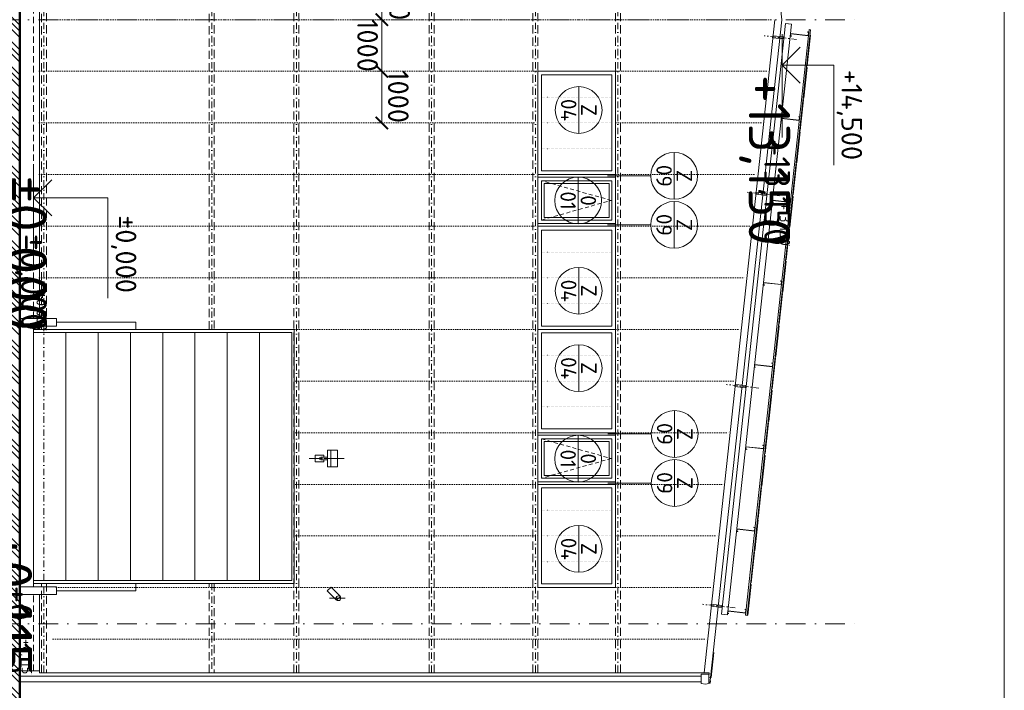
# Model space of a CAD drawing. Header units: millimetres. Extents: x -1695604 to 5289369, y -1488057 to 2187451.
# Tile 22 of 256: x -85695 to -66620, y -1290 to 11700. Entities that reach past the tile are written whole.
import ezdxf
from ezdxf.enums import TextEntityAlignment as Align

# ---------------------------------------------------------------- set-up
doc = ezdxf.new("R2010")
doc.units = ezdxf.units.MM
for name, pattern in [('CARKOVANA', [5, 3, -2]), ('CENTERX2', [101.6, 63.5, -12.7, 12.7, -12.7]), ('DASHDOT', [25.4, 12.7, -6.35, 0, -6.35]), ('DOT', [6.35, 0, -6.35]), ('HIDDEN', [9.525, 6.35, -3.175])]:
    doc.linetypes.add(name, pattern=pattern)
doc.layers.get('Defpoints').update_dxf_attribs({"color": 8})
for name, color, linetype in [('0 @ 1', 7, 'Continuous'), ('0 @ 10', 7, 'Continuous'), ('0 @ 100', 7, 'Continuous'), ('0 @ 200', 7, 'Continuous'), ('0 @ 250 (1)', 7, 'Continuous'), ('0 @ 250 (2)', 7, 'Continuous'), ('0 @ 400', 7, 'Continuous')]:
    doc.layers.add(name, color=color, linetype=linetype)
for name, color, linetype, lineweight in [('A99_FVE_řez', 6, 'Continuous', 5), ('A99_N_kce-pohl', 1, 'Continuous', 9), ('A99_N_kce-rez-ten', 4, 'Continuous', 9), ('A99_N_koty-200', 5, 'Continuous', 5), ('A99_N_koty-200 @ 200', 5, 'Continuous', 5), ('A99_N_koty-200-vysk', 6, 'Continuous', 9), ('A99_N_osy', 1, 'CENTERX2', 9), ('A99_N_sraf', 252, 'Continuous', 0), ('A99_N_txt-popis-200', 240, 'Continuous', 5), ('A99_N_znaceni 200', 5, 'Continuous', 5), ('A99_S_kce-pohl', 7, 'Continuous', 5), ('A99_S_kce-rez-sil', 7, 'Continuous', 15), ('A99_S_osy', 1, 'CENTERX2', 5), ('A99_S_sraf', 252, 'Continuous', 9)]:
    doc.layers.add(name, color=color, linetype=linetype, lineweight=lineweight)
doc.styles.add('A99_kota', font='isocpeur.ttf', dxfattribs={"height": 2})
doc.styles.add('A99_popis', font='isocpeur.ttf')
doc.dimstyles.new('A99_kota_200 new', dxfattribs={"dimscale": 200, "dimtxt": 2, "dimasz": 1.2, "dimexe": 0.5, "dimexo": 1.5, "dimgap": 0.3, "dimtad": 1, "dimdec": 0, "dimzin": 3, "dimdsep": 46, "dimtxsty": 'A99_kota', "dimblk": 'ARCHTICK', "dimcen": 2.5, "dimazin": 2, "dimtfac": 0.75, "dimtdec": 0, "dimtmove": 2, "dimatfit": 0, "dimfxl": 0, "dimtolj": 1, "dimtzin": 0, "dimlwd": 5, "dimlwe": 5, "dimarcsym": 0})

# ---------------------------------------------------------------- blocks, each defined once
blk = doc.blocks.new('*U58')
at = {"color": 0, "linetype": 'ByBlock', "lineweight": -2}
blk.add_line((3, 0), (-7, 0), dxfattribs=at)
for points in [[(0, 0), (0, 7.2), (0, 7.2), (-9.7, 7.2)], [(1.75, 1.75), (0, 0), (-1.75, 1.75)]]:
    blk.add_lwpolyline(points, dxfattribs=at)
at = {"color": 0, "linetype": 'ByBlock', "lineweight": -2, "style": 'A99_kota'}
blk.add_attdef('VYSKA', text='', height=2, dxfattribs=at).set_placement((-2, 9.95), align=Align.TOP_RIGHT)
blk.add_attdef('POPIS', text='', height=2, dxfattribs=at).set_placement((-9.2, 6.7), align=Align.TOP_LEFT)
blk = doc.blocks.new('*U6642')
at = {"layer": 'A99_N_koty-200-vysk', "lineweight": 5}
ref = blk.add_blockref('*U58', (-85425, 8248), dxfattribs=dict(at, xscale=-200, yscale=200, zscale=200, rotation=269.9999999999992))
ref.add_attrib('VYSKA', '±0,000', dxfattribs={"layer": '0 @ 400', "color": 0, "linetype": 'ByBlock', "lineweight": -2, "height": 800, "rotation": 270, "style": 'A99_kota'}).set_placement((-85170, 5675), align=Align.TOP_RIGHT)
ref = blk.add_blockref('*U58', (-85425, 8248), dxfattribs=dict(at, xscale=-200, yscale=200, zscale=200, rotation=269.9999999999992))
ref.add_attrib('VYSKA', '±0,000', dxfattribs={"layer": '0 @ 250 (1)', "color": 0, "linetype": 'ByBlock', "lineweight": -2, "height": 500, "rotation": 270, "style": 'A99_kota'}).set_placement((-85170, 5675), align=Align.TOP_RIGHT)
ref = blk.add_blockref('*U58', (-85425, 8248), dxfattribs=dict(at, xscale=-200, yscale=200, zscale=200, rotation=269.9999999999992))
ref.add_attrib('VYSKA', '±0,000', dxfattribs={"layer": '0 @ 250 (2)', "color": 0, "linetype": 'ByBlock', "lineweight": -2, "height": 500, "rotation": 270, "style": 'A99_kota'}).set_placement((-85170, 5675), align=Align.TOP_RIGHT)
ref = blk.add_blockref('*U58', (-85425, 8248), dxfattribs=dict(at, xscale=-200, yscale=200, zscale=200, rotation=269.9999999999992))
ref.add_attrib('VYSKA', '±0,000', dxfattribs={"layer": '0 @ 200', "color": 0, "linetype": 'ByBlock', "lineweight": -2, "height": 400, "rotation": 270, "style": 'A99_kota'}).set_placement((-83435, 6407), align=Align.TOP_RIGHT)
ref = blk.add_blockref('*U58', (-85425, 8248), dxfattribs=dict(at, xscale=-200, yscale=200, zscale=200, rotation=269.9999999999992))
ref.add_attrib('VYSKA', '±0,000', dxfattribs={"layer": '0 @ 100', "color": 0, "linetype": 'ByBlock', "lineweight": -2, "height": 200, "rotation": 270, "style": 'A99_kota'}).set_placement((-85170, 5675), align=Align.TOP_RIGHT)
ref = blk.add_blockref('*U58', (-85425, 8248), dxfattribs=dict(at, xscale=-200, yscale=200, zscale=200, rotation=269.9999999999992))
ref.add_attrib('VYSKA', '±0,000', dxfattribs={"layer": '0 @ 1', "color": 0, "linetype": 'ByBlock', "lineweight": -2, "height": 2, "rotation": 270, "style": 'A99_kota'}).set_placement((-85170, 5675), align=Align.TOP_RIGHT)
ref = blk.add_blockref('*U58', (-85425, 8248), dxfattribs=dict(at, xscale=-200, yscale=200, zscale=200, rotation=269.9999999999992))
ref.add_attrib('VYSKA', '±0,000', dxfattribs={"layer": '0 @ 10', "color": 0, "linetype": 'ByBlock', "lineweight": -2, "height": 20, "rotation": 270, "style": 'A99_kota'}).set_placement((-85170, 5675), align=Align.TOP_RIGHT)
blk = doc.blocks.new('*U56')
at = {"color": 0, "linetype": 'ByBlock', "lineweight": -2}
blk.add_line((3, 0), (-7, 0), dxfattribs=at)
for points in [[(0, 0), (0, 5), (0, 5), (-9.7, 5)], [(1.75, 1.75), (0, 0), (-1.75, 1.75)]]:
    blk.add_lwpolyline(points, dxfattribs=at)
at = {"color": 0, "linetype": 'ByBlock', "lineweight": -2, "style": 'A99_kota'}
blk.add_attdef('VYSKA', text='', height=2, dxfattribs=at).set_placement((-2, 7.75), align=Align.TOP_RIGHT)
blk.add_attdef('POPIS', text='', height=2, dxfattribs=at).set_placement((-9.2, 4.5), align=Align.TOP_LEFT)
blk = doc.blocks.new('*U6646')
at = {"layer": 'A99_N_koty-200-vysk', "lineweight": 5}
ref = blk.add_blockref('*U56', (-85310, -2040), dxfattribs=dict(at, xscale=-200, yscale=200, zscale=200, rotation=269.9999999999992))
ref.add_attrib('VYSKA', '+0,115', dxfattribs={"layer": '0 @ 400', "color": 0, "linetype": 'ByBlock', "lineweight": -2, "height": 800, "rotation": 270, "style": 'A99_kota'}).set_placement((-85455, -980), align=Align.TOP_RIGHT)
ref = blk.add_blockref('*U56', (-85310, -2040), dxfattribs=dict(at, xscale=-200, yscale=200, zscale=200, rotation=269.9999999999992))
ref.add_attrib('VYSKA', '+0,115', dxfattribs={"layer": '0 @ 250 (1)', "color": 0, "linetype": 'ByBlock', "lineweight": -2, "height": 500, "rotation": 270, "style": 'A99_kota'}).set_placement((-85455, -980), align=Align.TOP_RIGHT)
ref = blk.add_blockref('*U56', (-85310, -2040), dxfattribs=dict(at, xscale=-200, yscale=200, zscale=200, rotation=269.9999999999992))
ref.add_attrib('VYSKA', '+0,115', dxfattribs={"layer": '0 @ 250 (2)', "color": 0, "linetype": 'ByBlock', "lineweight": -2, "height": 500, "rotation": 270, "style": 'A99_kota'}).set_placement((-85455, -980), align=Align.TOP_RIGHT)
ref = blk.add_blockref('*U56', (-85310, -2040), dxfattribs=dict(at, xscale=-200, yscale=200, zscale=200, rotation=269.9999999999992))
ref.add_attrib('VYSKA', '+0,115', dxfattribs={"layer": '0 @ 100', "color": 0, "linetype": 'ByBlock', "lineweight": -2, "height": 200, "rotation": 270, "style": 'A99_kota'}).set_placement((-85455, -980), align=Align.TOP_RIGHT)
ref = blk.add_blockref('*U56', (-85310, -2040), dxfattribs=dict(at, xscale=-200, yscale=200, zscale=200, rotation=269.9999999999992))
ref.add_attrib('VYSKA', '+0,115', dxfattribs={"layer": '0 @ 10', "color": 0, "linetype": 'ByBlock', "lineweight": -2, "height": 20, "rotation": 270, "style": 'A99_kota'}).set_placement((-85455, -980), align=Align.TOP_RIGHT)
ref = blk.add_blockref('*U56', (-85310, -2040), dxfattribs=dict(at, xscale=-200, yscale=200, zscale=200, rotation=269.9999999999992))
ref.add_attrib('VYSKA', '+0,115', dxfattribs={"layer": '0 @ 1', "color": 0, "linetype": 'ByBlock', "lineweight": -2, "height": 2, "rotation": 270, "style": 'A99_kota'}).set_placement((-85455, -980), align=Align.TOP_RIGHT)
ref = blk.add_blockref('*U56', (-85310, -2040), dxfattribs=dict(at, xscale=-200, yscale=200, zscale=200, rotation=269.9999999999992))
ref.add_attrib('VYSKA', '+0,115', dxfattribs={"layer": '0 @ 200', "color": 0, "linetype": 'ByBlock', "lineweight": -2, "height": 400, "rotation": 270, "style": 'A99_kota'}).set_placement((-83760, -3880), align=Align.TOP_RIGHT)
blk = doc.blocks.new('*U57')
at = {"color": 0, "linetype": 'ByBlock', "lineweight": -2}
blk.add_line((3, 0), (-7, 0), dxfattribs=at)
for points in [[(0, 0), (0, 5), (0, 5), (-9.7, 5)], [(1.75, 1.75), (0, 0), (-1.75, 1.75)]]:
    blk.add_lwpolyline(points, dxfattribs=at)
at = {"color": 0, "linetype": 'ByBlock', "lineweight": -2, "style": 'A99_kota'}
blk.add_attdef('VYSKA', text='', height=2, dxfattribs=at).set_placement((-2, 7.75), align=Align.TOP_RIGHT)
blk.add_attdef('POPIS', text='', height=2, dxfattribs=at).set_placement((-9.2, 4.5), align=Align.TOP_LEFT)
blk = doc.blocks.new('*U6647')
at = {"layer": 'A99_N_koty-200-vysk', "lineweight": 5}
ref = blk.add_blockref('*U57', (-70925, 10820), dxfattribs=dict(at, xscale=-200, yscale=200, zscale=200, rotation=269.9999999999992))
ref.add_attrib('VYSKA', '+14,500', dxfattribs={"layer": '0 @ 400', "color": 0, "linetype": 'ByBlock', "lineweight": -2, "height": 800, "rotation": 270, "style": 'A99_kota'}).set_placement((-69520, 28805), align=Align.TOP_RIGHT)
ref = blk.add_blockref('*U57', (-70925, 10820), dxfattribs=dict(at, xscale=-200, yscale=200, zscale=200, rotation=269.9999999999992))
ref.add_attrib('VYSKA', '+14,500', dxfattribs={"layer": '0 @ 250 (1)', "color": 0, "linetype": 'ByBlock', "lineweight": -2, "height": 500, "rotation": 270, "style": 'A99_kota'}).set_placement((-69520, 28805), align=Align.TOP_RIGHT)
ref = blk.add_blockref('*U57', (-70925, 10820), dxfattribs=dict(at, xscale=-200, yscale=200, zscale=200, rotation=269.9999999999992))
ref.add_attrib('VYSKA', '+14,500', dxfattribs={"layer": '0 @ 250 (2)', "color": 0, "linetype": 'ByBlock', "lineweight": -2, "height": 500, "rotation": 270, "style": 'A99_kota'}).set_placement((-69520, 28805), align=Align.TOP_RIGHT)
ref = blk.add_blockref('*U57', (-70925, 10820), dxfattribs=dict(at, xscale=-200, yscale=200, zscale=200, rotation=269.9999999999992))
ref.add_attrib('VYSKA', '+14,500', dxfattribs={"layer": '0 @ 100', "color": 0, "linetype": 'ByBlock', "lineweight": -2, "height": 200, "rotation": 270, "style": 'A99_kota'}).set_placement((-69520, 28805), align=Align.TOP_RIGHT)
ref = blk.add_blockref('*U57', (-70925, 10820), dxfattribs=dict(at, xscale=-200, yscale=200, zscale=200, rotation=269.9999999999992))
ref.add_attrib('VYSKA', '+14,500', dxfattribs={"layer": '0 @ 10', "color": 0, "linetype": 'ByBlock', "lineweight": -2, "height": 20, "rotation": 270, "style": 'A99_kota'}).set_placement((-69520, 28805), align=Align.TOP_RIGHT)
ref = blk.add_blockref('*U57', (-70925, 10820), dxfattribs=dict(at, xscale=-200, yscale=200, zscale=200, rotation=269.9999999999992))
ref.add_attrib('VYSKA', '+14,500', dxfattribs={"layer": '0 @ 1', "color": 0, "linetype": 'ByBlock', "lineweight": -2, "height": 2, "rotation": 270, "style": 'A99_kota'}).set_placement((-69520, 28805), align=Align.TOP_RIGHT)
ref = blk.add_blockref('*U57', (-70925, 10820), dxfattribs=dict(at, xscale=-200, yscale=200, zscale=200, rotation=269.9999999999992))
ref.add_attrib('VYSKA', '+14,500', dxfattribs={"layer": '0 @ 200', "color": 0, "linetype": 'ByBlock', "lineweight": -2, "height": 400, "rotation": 270, "style": 'A99_kota'}).set_placement((-69375, 8980), align=Align.TOP_RIGHT)
blk = doc.blocks.new('*U104')
at = {"color": 0, "linetype": 'ByBlock', "lineweight": -2}
blk.add_line((-3, 0), (7, 0), dxfattribs=at)
for points in [[(0, 0), (0, 5), (0, 5), (9.7, 5)], [(-1.75, 1.75), (0, 0), (1.75, 1.75)]]:
    blk.add_lwpolyline(points, dxfattribs=at)
at = {"color": 0, "linetype": 'ByBlock', "lineweight": -2, "style": 'A99_kota'}
for tag, p in [('VYSKA', (9.2, 7.75)), ('POPIS', (9.2, 4.5))]:
    blk.add_attdef(tag, text='', height=2, dxfattribs=at).set_placement(p, align=Align.TOP_RIGHT)
blk = doc.blocks.new('*U6650')
at = {"layer": 'A99_N_koty-200-vysk', "lineweight": 5}
ref = blk.add_blockref('*U104', (-72276, 25470), dxfattribs=dict(at, xscale=200, yscale=200, zscale=200, rotation=270))
ref.add_attrib('VYSKA', '+13,150', dxfattribs={"layer": '0 @ 200', "color": 0, "linetype": 'ByBlock', "lineweight": -2, "height": 400, "rotation": 270, "style": 'A99_kota'}).set_placement((-70726, 23630), align=Align.TOP_RIGHT)
ref = blk.add_blockref('*U104', (-72276, 25470), dxfattribs=dict(at, xscale=200, yscale=200, zscale=200, rotation=270))
ref.add_attrib('VYSKA', '+13,150', dxfattribs={"layer": '0 @ 100', "color": 0, "linetype": 'ByBlock', "lineweight": -2, "height": 200, "rotation": 270, "style": 'A99_kota'}).set_placement((-70771, 7321), align=Align.TOP_RIGHT)
ref = blk.add_blockref('*U104', (-72276, 25470), dxfattribs=dict(at, xscale=200, yscale=200, zscale=200, rotation=270))
ref.add_attrib('VYSKA', '+13,150', dxfattribs={"layer": '0 @ 1', "color": 0, "linetype": 'ByBlock', "lineweight": -2, "height": 2, "rotation": 270, "style": 'A99_kota'}).set_placement((-70771, 7321), align=Align.TOP_RIGHT)
ref = blk.add_blockref('*U104', (-72276, 25470), dxfattribs=dict(at, xscale=200, yscale=200, zscale=200, rotation=270))
ref.add_attrib('VYSKA', '+13,150', dxfattribs={"layer": '0 @ 400', "color": 0, "linetype": 'ByBlock', "lineweight": -2, "height": 800, "rotation": 270, "style": 'A99_kota'}).set_placement((-70771, 7321), align=Align.TOP_RIGHT)
ref = blk.add_blockref('*U104', (-72276, 25470), dxfattribs=dict(at, xscale=200, yscale=200, zscale=200, rotation=270))
ref.add_attrib('VYSKA', '+13,150', dxfattribs={"layer": '0 @ 10', "color": 0, "linetype": 'ByBlock', "lineweight": -2, "height": 20, "rotation": 270, "style": 'A99_kota'}).set_placement((-70771, 7321), align=Align.TOP_RIGHT)
ref = blk.add_blockref('*U104', (-72276, 25470), dxfattribs=dict(at, xscale=200, yscale=200, zscale=200, rotation=270))
ref.add_attrib('VYSKA', '+13,150', dxfattribs={"layer": '0 @ 250 (1)', "color": 0, "linetype": 'ByBlock', "lineweight": -2, "height": 500, "rotation": 270, "style": 'A99_kota'}).set_placement((-70771, 7321), align=Align.TOP_RIGHT)
ref = blk.add_blockref('*U104', (-72276, 25470), dxfattribs=dict(at, xscale=200, yscale=200, zscale=200, rotation=270))
ref.add_attrib('VYSKA', '+13,150', dxfattribs={"layer": '0 @ 250 (2)', "color": 0, "linetype": 'ByBlock', "lineweight": -2, "height": 500, "rotation": 270, "style": 'A99_kota'}).set_placement((-70771, 7321), align=Align.TOP_RIGHT)
blk = doc.blocks.new('_ArchTick')
at = {"color": 0, "linetype": 'ByBlock', "const_width": 0.15}
blk.add_lwpolyline([(-0.5, -0.5), (0.5, 0.5)], dxfattribs=at)
blk = doc.blocks.new('*D435')
at = {"layer": 'A99_N_koty-200', "color": 0, "lineweight": 5, "transparency": 16777216}
for p, q in [((-87957, 26350), (-90735, 26350)), ((-90635, -950), (-90635, 26350)), ((-86635, -950), (-90735, -950))]:
    blk.add_line(p, q, dxfattribs=at)
at = {"layer": 'Defpoints', "color": 0, "linetype": 'Continuous', "lineweight": 0, "transparency": 16777216}
for p in [(-90635, 26350), (-87657, 26350), (-85045, -950)]:
    blk.add_point(p, dxfattribs=at)
at = {"layer": 'A99_N_koty-200', "color": 0, "linetype": 'Continuous', "lineweight": 5, "transparency": 16777216, "xscale": 240, "yscale": 240, "zscale": 240}
for p, rotation in [((-90635, 26350), 90), ((-90635, -950), 270)]:
    blk.add_blockref('_ArchTick', p, dxfattribs=dict(at, rotation=rotation))
at = {"layer": 'A99_N_koty-200', "color": 0, "linetype": 'Continuous', "lineweight": 5, "transparency": 16777216, "insert": (-90107, 12173), "char_height": 400, "attachment_point": 5, "rotation": 270, "style": 'A99_kota', "bg_fill": 3, "box_fill_scale": 1.1, "bg_fill_color": 256, "bg_fill_true_color": 13158600, "bg_fill_transparency": 0}
blk.add_mtext('\\A1;I. ETAPA', dxfattribs=at)
blk = doc.blocks.new('*U97')
at = {"color": 0, "linetype": 'ByBlock'}
blk.add_line((-3.02, 0), (3.02, 0), dxfattribs=at)
blk.add_circle((0, 0), 3.02, dxfattribs=at)
at = {"color": 0, "linetype": 'ByBlock', "style": 'A99_popis'}
for tag, p in [('KATEGORIE', (0, 1.31)), ('PRVEK', (0, -1.3))]:
    blk.add_attdef(tag, text='', height=2, dxfattribs=at).set_placement(p, align=Align.MIDDLE_CENTER)
blk = doc.blocks.new('*D455')
at = {"layer": 'A99_N_koty-200', "color": 0, "lineweight": 5, "transparency": 16777216}
for p, q in [((-78680, 12700), (-78780, 12700)), ((-78680, 11700), (-78680, 12700)), ((-78680, 11700), (-78780, 11700))]:
    blk.add_line(p, q, dxfattribs=at)
at = {"layer": 'Defpoints', "color": 0, "lineweight": 0, "transparency": 16777216}
for p in [(-78680, 12700), (-78680, 12700), (-78680, 11700)]:
    blk.add_point(p, dxfattribs=at)
at = {"layer": 'A99_N_koty-200', "color": 0, "lineweight": 5, "transparency": 16777216, "xscale": 240, "yscale": 240, "zscale": 240}
for p, rotation in [((-78680, 12700), 90), ((-78680, 11700), 270)]:
    blk.add_blockref('_ArchTick', p, dxfattribs=dict(at, rotation=rotation))
at = {"layer": 'A99_N_koty-200', "color": 0, "transparency": 16777216, "insert": (-78335, 12200), "char_height": 400, "attachment_point": 5, "rotation": 270, "style": 'A99_kota'}
blk.add_mtext('\\A1;1000', dxfattribs=at)
blk = doc.blocks.new('*D457')
at = {"layer": 'A99_N_koty-200', "color": 0, "lineweight": 5, "transparency": 16777216}
for p, q in [((-78680, 11700), (-78780, 11700)), ((-78680, 11700), (-78680, 10700)), ((-78680, 10700), (-78780, 10700))]:
    blk.add_line(p, q, dxfattribs=at)
at = {"layer": 'Defpoints', "color": 0, "lineweight": 0, "transparency": 16777216}
for p in [(-78680, 11700), (-78680, 10700), (-78680, 10700)]:
    blk.add_point(p, dxfattribs=at)
at = {"layer": 'A99_N_koty-200', "color": 0, "lineweight": 5, "transparency": 16777216, "xscale": 240, "yscale": 240, "zscale": 240}
for p, rotation in [((-78680, 11700), 90), ((-78680, 10700), 270)]:
    blk.add_blockref('_ArchTick', p, dxfattribs=dict(at, rotation=rotation))
at = {"layer": 'A99_N_koty-200', "color": 0, "transparency": 16777216, "insert": (-78955, 11200), "char_height": 400, "attachment_point": 5, "rotation": 270, "style": 'A99_kota'}
blk.add_mtext('\\A1;1000', dxfattribs=at)
blk = doc.blocks.new('*D458')
at = {"layer": 'A99_N_koty-200', "color": 0, "lineweight": 5, "transparency": 16777216}
for p, q in [((-78680, 10700), (-78780, 10700)), ((-78680, 10700), (-78680, 9700)), ((-78680, 9700), (-78780, 9700))]:
    blk.add_line(p, q, dxfattribs=at)
at = {"layer": 'Defpoints', "color": 0, "lineweight": 0, "transparency": 16777216}
for p in [(-78680, 10700), (-78680, 9700), (-78680, 9700)]:
    blk.add_point(p, dxfattribs=at)
at = {"layer": 'A99_N_koty-200', "color": 0, "lineweight": 5, "transparency": 16777216, "xscale": 240, "yscale": 240, "zscale": 240}
for p, rotation in [((-78680, 10700), 90), ((-78680, 9700), 270)]:
    blk.add_blockref('_ArchTick', p, dxfattribs=dict(at, rotation=rotation))
at = {"layer": 'A99_N_koty-200', "color": 0, "transparency": 16777216, "insert": (-78360, 10210), "char_height": 400, "attachment_point": 5, "rotation": 270, "style": 'A99_kota'}
blk.add_mtext('\\A1;1000', dxfattribs=at)

msp = doc.modelspace()

# ---------------------------------------------------------------- hatches: boundary and pattern name
at = {"layer": 'A99_S_sraf', "linetype": 'Continuous', "lineweight": 0}
h = msp.add_hatch(dxfattribs=at)
h.set_pattern_fill('ZEM_PUVODNI', color=256, scale=85)
h.set_pattern_definition([(315, (-68810, 5e-10), (240.4163, 240.4163), []), (315, (-68810, -120.2), (240.4163, 240.4163), []), (315, (-68810, -240.4), (240.4163, 240.4163), [])])
h.paths.add_polyline_path([(-87665, -11482.5), (-85695, -11482.5), (-85695, 24515), (-85625, 24515), (-85625, 114390), (-87665, 114390)])

# ---------------------------------------------------------------- linework, layer by layer
at = {"layer": 'A99_FVE_řez', "lineweight": 5, "ltscale": 2}
for points in [[(-71982.2, 173.3), (-70742.1, 11616.3), (-70861.4, 11629.3), (-72101.5, 186.3)], [(-71631, 165.4), (-70401.7, 11509), (-70371.9, 11505.8), (-71601.2, 162.2)], [(-70419.1, 11395.2), (-70412.6, 11454.9), (-70432.5, 11457.1), (-70432, 11462), (-70407.1, 11459.3), (-70414.6, 11389.7), (-70757.6, 11426.9), (-70761.9, 11387.1), (-70742.1, 11385), (-70742.6, 11380), (-70767.5, 11382.7), (-70762.1, 11432.4), (-70419.1, 11395.2)], [(-70383.2, 11401.4), (-70373.3, 11400.3), (-70437.9, 10803.8), (-70447.8, 10804.9)], [(-70450.8, 10777.6), (-70440.9, 10776.5), (-70505.5, 10180), (-70515.4, 10181.1)], [(-70518.7, 10151.2), (-70508.7, 10150.2), (-70573.4, 9553.7), (-70583.3, 9554.7)], [(-70596.8, 9754.8), (-70590.4, 9814.5), (-70610.3, 9816.7), (-70609.7, 9821.6), (-70584.9, 9818.9), (-70592.4, 9749.3), (-70935.4, 9786.5), (-70939.7, 9746.7), (-70919.8, 9744.6), (-70920.4, 9739.6), (-70945.2, 9742.3), (-70939.8, 9792), (-70596.8, 9754.8)], [(-70586.3, 9527.4), (-70576.3, 9526.3), (-70641, 8929.8), (-70650.9, 8930.9)], [(-70653.9, 8903.5), (-70643.9, 8902.5), (-70708.6, 8306), (-70718.5, 8307)], [(-70769.2, 8164.2), (-70762.8, 8223.8), (-70782.6, 8226), (-70782.1, 8230.9), (-70757.2, 8228.2), (-70764.8, 8158.7), (-71107.8, 8195.8), (-71112.1, 8156.1), (-71092.2, 8153.9), (-71092.7, 8148.9), (-71117.6, 8151.6), (-71112.2, 8201.3), (-70769.2, 8164.2)], [(-70721.8, 8277.2), (-70711.8, 8276.1), (-70776.5, 7679.6), (-70786.4, 7680.7)], [(-70789.9, 7648.4), (-70780, 7647.3), (-70844.6, 7050.8), (-70854.5, 7051.9)], [(-70857.8, 7022.1), (-70847.8, 7021), (-70912.5, 6424.5), (-70922.4, 6425.5)], [(-70941.6, 6573.5), (-70935.1, 6633.1), (-70955, 6635.3), (-70954.5, 6640.3), (-70929.6, 6637.6), (-70937.2, 6568), (-71280.2, 6605.1), (-71284.5, 6565.4), (-71264.6, 6563.2), (-71265.1, 6558.2), (-71290, 6560.9), (-71284.6, 6610.6), (-70941.6, 6573.5)], [(-70925.4, 6398.2), (-70915.4, 6397.1), (-70980.1, 5800.6), (-70990, 5801.7)], [(-70993.3, 5771.9), (-70983.3, 5770.8), (-71048, 5174.3), (-71057.9, 5175.4)], [(-71114, 4982.8), (-71107.5, 5042.4), (-71127.4, 5044.6), (-71126.9, 5049.6), (-71102, 5046.9), (-71109.5, 4977.3), (-71452.5, 5014.4), (-71456.8, 4974.7), (-71437, 4972.5), (-71437.5, 4967.6), (-71462.3, 4970.2), (-71457, 5020), (-71114, 4982.8)], [(-71060.9, 5148), (-71050.9, 5146.9), (-71115.6, 4550.4), (-71125.5, 4551.5)], [(-71193.9, 3920.2), (-71184, 3919.1), (-71119.3, 4515.6), (-71129.3, 4516.7)], [(-71261.5, 3296.4), (-71251.6, 3295.3), (-71186.9, 3891.8), (-71196.9, 3892.9)], [(-71286.3, 3392.1), (-71279.9, 3451.8), (-71299.8, 3453.9), (-71299.2, 3458.9), (-71274.4, 3456.2), (-71281.9, 3386.6), (-71624.9, 3423.8), (-71629.2, 3384), (-71609.3, 3381.8), (-71609.9, 3376.9), (-71634.7, 3379.6), (-71629.3, 3429.3), (-71286.3, 3392.1)], [(-71329.9, 2665.1), (-71320, 2664), (-71255.3, 3260.5), (-71265.3, 3261.6)], [(-71397.5, 2041.2), (-71387.6, 2040.1), (-71322.9, 2636.6), (-71332.9, 2637.7)], [(-71465.4, 1414.9), (-71455.5, 1413.8), (-71390.8, 2010.3), (-71400.8, 2011.4)], [(-71458.7, 1801.4), (-71452.3, 1861.1), (-71472.1, 1863.2), (-71471.6, 1868.2), (-71446.8, 1865.5), (-71454.3, 1795.9), (-71797.3, 1833.1), (-71801.6, 1793.3), (-71781.7, 1791.2), (-71782.2, 1786.2), (-71807.1, 1788.9), (-71801.7, 1838.6), (-71458.7, 1801.4)], [(-71533, 791), (-71523.1, 790), (-71458.4, 1386.5), (-71468.4, 1387.5)], [(-71600.9, 164.7), (-71590.9, 163.6), (-71526.3, 760.1), (-71536.2, 761.2)], [(-71631.1, 210.7), (-71624.6, 270.4), (-71644.5, 272.5), (-71644, 277.5), (-71619.1, 274.8), (-71626.7, 205.2), (-71969.7, 242.4), (-71974, 202.6), (-71954.1, 200.5), (-71954.6, 195.5), (-71979.5, 198.2), (-71974.1, 247.9), (-71631.1, 210.7)]]:
    msp.add_lwpolyline(points, close=True, dxfattribs=at)
at = {"layer": 'A99_FVE_řez', "linetype": 'DASHDOT', "lineweight": 5, "ltscale": 8}
for points in [[(-70643.7, 11319), (-71275.1, 11387.4)], [(-70972.1, 8289.2), (-71603.4, 8357.7)], [(-71375.7, 4564.4), (-72007, 4632.8)], [(-71836.9, 308.5), (-72468.2, 376.9)]]:
    msp.add_lwpolyline(points, dxfattribs=at)
at = {"layer": 'A99_FVE_řez', "lineweight": 5}
for points in [[(-70895.1, 11366.4), (-70899.4, 11326.6), (-71108.2, 11349.2), (-71103.9, 11389)], [(-71223.4, 8336.6), (-71227.7, 8296.8), (-71436.5, 8319.5), (-71432.2, 8359.2)], [(-71627.1, 4611.8), (-71631.4, 4572), (-71840.2, 4594.6), (-71835.9, 4634.4)], [(-72092.6, 316.1), (-72088.3, 355.8), (-72297.1, 378.4), (-72301.4, 338.7)]]:
    msp.add_lwpolyline(points, close=True, dxfattribs=at)
at = {"layer": 'A99_N_kce-pohl', "color": 7, "linetype": 'HIDDEN', "lineweight": 5, "ltscale": 20}
msp.add_line((-85425, 5915.1), (-85425, 100450), dxfattribs=at)
at = {"layer": 'A99_N_kce-pohl', "color": 1, "linetype": 'Continuous', "lineweight": 9}
for p, q in [((-85309.9, 24515), (-85309.9, 5915)), ((-80375, 5700), (-85425, 5700)), ((-80375, 5700), (-80375, 780)), ((-80375, 780), (-85425, 780))]:
    msp.add_line(p, q, dxfattribs=at)
at = {"layer": 'A99_N_kce-pohl', "color": 1, "linetype": 'Continuous', "lineweight": 13}
for p in [(-72309.6, 24438.4), (-72309.6, -1038.4)]:
    msp.add_line(p, (-70929.2, 11700), dxfattribs=at)
at = {"layer": 'A99_N_kce-pohl', "color": 1, "linetype": 'Continuous', "lineweight": 5}
for p, q in [((-80425, 5640), (-85425, 5640)), ((-85425, 5640), (-85425, 840)), ((-80425, 5640), (-80425, 840)), ((-80425, 840), (-85425, 840))]:
    msp.add_line(p, q, dxfattribs=at)
for points in [[(-72435.8, -950), (-71065, 11700)], [(-85309.9, 5765), (-85309.9, 5700)], [(-84800, 5640), (-84800, 5640), (-84800, 840)], [(-84175, 5640), (-84175, 5640), (-84175, 840)], [(-83550, 5640), (-83550, 5640), (-83550, 840)], [(-82925, 5640), (-82925, 5640), (-82925, 840)], [(-82300, 5640), (-82300, 5640), (-82300, 840)], [(-81675, 5640), (-81675, 5640), (-81675, 840)], [(-81050, 5640), (-81050, 5640), (-81050, 840)], [(-79690, 492.5), (-79390, 492.5)], [(-72247.4, -557.3), (-72299.7, -1039.5)], [(-72343.5, -1025.9), (-72335.3, -950)], [(-85695, -1125), (-72490, -1125), (-72490, -1015), (-85695, -1015)], [(-72343.5, -980), (-72490, -980), (-72490, -1155), (-72407.6, -1169.5), (-72317.1, -1154.1), (-72312.2, -1108.6), (-72316.3, -1108.1), (-72318.4, -1128)], [(-72343.5, -980), (-72343.5, -1158.6)], [(-72299.7, -1039.5), (-72343.5, -1034.8)], [(-72322, -1152.8), (-72309.6, -1038.4)], [(-72343.5, -1150.4), (-72322, -1152.8)]]:
    msp.add_lwpolyline(points, dxfattribs=at)
at = {"layer": 'A99_N_kce-pohl', "linetype": 'Continuous', "lineweight": 5, "ltscale": 0.5}
for points in [[(-74155, 10700), (-74155, 8700), (-75655, 8700), (-75655, 10700)], [(-74225, 10630), (-74225, 8770), (-75585, 8770), (-75585, 10630)], [(-74155, 8700), (-74155, 7700), (-75655, 7700), (-75655, 8700)], [(-74225, 8580), (-74225, 7820), (-75585, 7820), (-75585, 8580)], [(-74275, 8530), (-74275, 7870), (-75535, 7870), (-75535, 8530)], [(-74155, 5700), (-74155, 7700), (-75655, 7700), (-75655, 5700)], [(-74225, 5763.8), (-74225, 7623.8), (-75585, 7623.8), (-75585, 5763.8)], [(-74155, 5700), (-74155, 3700), (-75655, 3700), (-75655, 5700)], [(-74225, 5636.2), (-74225, 3776.2), (-75585, 3776.2), (-75585, 5636.2)], [(-74155, 2700), (-74155, 3700), (-75655, 3700), (-75655, 2700)], [(-74225, 2820), (-74225, 3580), (-75585, 3580), (-75585, 2820)], [(-74275, 2870), (-74275, 3530), (-75535, 3530), (-75535, 2870)], [(-74155, 700), (-74155, 2700), (-75655, 2700), (-75655, 700)], [(-74225, 770), (-74225, 2630), (-75585, 2630), (-75585, 770)]]:
    msp.add_lwpolyline(points, close=True, dxfattribs=at)
at = {"layer": 'A99_N_kce-pohl', "linetype": 'DOT', "lineweight": 5, "ltscale": 4}
for points in [[(-75575, 10200), (-74235, 10200)], [(-75575, 9700), (-74235, 9700)], [(-75575, 9200), (-74235, 9200)], [(-75575, 7200), (-74235, 7200)], [(-75575, 6700), (-74235, 6700)], [(-75575, 6200), (-74235, 6200)], [(-75575, 5200), (-74235, 5200)], [(-75575, 4700), (-74235, 4700)], [(-75575, 4200), (-74235, 4200)], [(-75575, 2200), (-74235, 2200)], [(-75575, 1700), (-74235, 1700)], [(-75575, 1200), (-74235, 1200)]]:
    msp.add_lwpolyline(points, dxfattribs=at)
at = {"layer": 'A99_N_kce-pohl', "linetype": 'Continuous', "lineweight": 5, "ltscale": 0.5}
for points in [[(-74155, 8700), (-74155, 8650), (-75655, 8650)], [(-74155, 7700), (-74155, 7750), (-75655, 7750)], [(-74155, 3700), (-74155, 3650), (-75655, 3650)], [(-74155, 2700), (-74155, 2750), (-75655, 2750)]]:
    msp.add_lwpolyline(points, dxfattribs=at)
at = {"layer": 'A99_N_kce-pohl', "linetype": 'CARKOVANA', "lineweight": 5, "ltscale": 25}
for points in [[(-75585, 7820), (-74235, 8200), (-75585, 8580)], [(-75585, 3580), (-74235, 3200), (-75585, 2820)]]:
    msp.add_lwpolyline(points, dxfattribs=at)
at = {"layer": 'A99_N_kce-pohl', "linetype": 'Continuous', "lineweight": 5}
for points in [[(-79805, 3172.5), (-79805, 3137.5), (-79970, 3137.5), (-79970, 3262.5), (-79805, 3262.5), (-79805, 3227.5)], [(-79670, 3360), (-79670, 3040)], [(-80090, 3200), (-79832.5, 3200)], [(-79860.2, 3227.5), (-79730, 3227.5)], [(-79860.2, 3172.5), (-79730, 3172.5)], [(-79805, 3200), (-79410.2, 3200)]]:
    msp.add_lwpolyline(points, dxfattribs=at)
msp.add_lwpolyline([(-79535.2, 3360), (-79535.2, 3040), (-79730, 3040), (-79730, 3360)], close=True, dxfattribs=at)
at = {"layer": 'A99_N_kce-pohl', "color": 1, "linetype": 'Continuous', "lineweight": 5}
msp.add_lwpolyline([(-79482.9, 529.6), (-79557.1, 455.4), (-79737.4, 635.7), (-79663.2, 709.9)], close=True, dxfattribs=at)
at = {"layer": 'A99_N_kce-pohl', "color": 1, "linetype": 'Continuous', "lineweight": 13}
msp.add_lwpolyline([(-72335.3, -950), (-85310, -950)], dxfattribs=at)
at = {"layer": 'A99_N_kce-pohl', "linetype": 'Continuous', "lineweight": 5}
msp.add_circle((-79860, 3200), 27.5, dxfattribs=at)
at = {"layer": 'A99_N_kce-pohl', "color": 1, "linetype": 'Continuous', "lineweight": 5}
msp.add_circle((-79520, 492.5), 45, dxfattribs=at)
at = {"layer": 'A99_N_osy', "linetype": 'DASHDOT', "lineweight": 9, "ltscale": 30}
msp.add_lwpolyline([(-89905, 0), (-69440, 0)], dxfattribs=at)
at = {"layer": 'A99_N_sraf', "linetype": 'DOT', "lineweight": 5, "ltscale": 7}
for points in [[(-85309.9, 11700), (-71065, 11700)], [(-85309.9, 10700), (-71173.4, 10700)], [(-85309.9, 9700), (-75655, 9700)], [(-74145, 9700), (-71281.7, 9700)], [(-85309.9, 8700), (-75655, 8700)], [(-74145, 8700), (-71390.1, 8700)], [(-85309.9, 7700), (-75655, 7700)], [(-74145, 7700), (-71498.5, 7700)], [(-85309.9, 6700), (-75655, 6700)], [(-74145, 6700), (-71606.8, 6700)], [(-85045, 5700), (-75655, 5700)], [(-74145, 5700), (-71715.2, 5700)], [(-80345, 4700), (-75655, 4700)], [(-74145, 4700), (-71823.6, 4700)], [(-80345, 3700), (-75655, 3700)], [(-74145, 3700), (-71931.9, 3700)], [(-80345, 2700), (-75655, 2700)], [(-74145, 2700), (-72040.3, 2700)], [(-80345, 1700), (-75655, 1700)], [(-74145, 1700), (-72148.7, 1700)], [(-84980, 700), (-75655, 700)], [(-74145, 700), (-72257, 700)], [(-85045, -300), (-72365.4, -300)]]:
    msp.add_lwpolyline(points, dxfattribs=at)
at = {"layer": 'A99_N_znaceni 200'}
for points in [[(-73469.5, 8675), (-74310, 8675)], [(-73469.5, 7725), (-74310, 7725)], [(-73459.5, 3675), (-74300, 3675)], [(-73459.5, 2725), (-74300, 2725)]]:
    msp.add_lwpolyline(points, dxfattribs=at)
at = {"layer": 'A99_S_kce-pohl', "lineweight": 9}
msp.add_line((-85425, 715), (-85425, 5765), dxfattribs=at)
for points in [[(-85695, 5915.1), (-84980, 5915), (-84980, 5765), (-85695, 5765)], [(-85695, 565.3), (-84980, 565), (-84980, 715), (-85695, 715.3)]]:
    msp.add_lwpolyline(points, dxfattribs=at)
at = {"layer": 'A99_S_kce-rez-sil', "linetype": 'HIDDEN', "lineweight": 0, "ltscale": 25}
for points in [[(-82025, 5700), (-82025, 24450), (-81925, 24450), (-81925, 5700)], [(-80385, -950), (-80385, 24450), (-80285, 24450), (-80285, -950)], [(-77765, -950), (-77765, 24450), (-77665, 24450), (-77665, -950)], [(-75755, -950), (-75755, 24450), (-75655, 24450), (-75655, -950)], [(-74155, -950), (-74155, 24450), (-74055, 24450), (-74055, -950)], [(-82025, -950), (-82025, 780)], [(-81925, 780), (-81925, -950)]]:
    msp.add_lwpolyline(points, dxfattribs=at)
at = {"layer": 'A99_S_osy', "linetype": 'DASHDOT', "lineweight": 5, "ltscale": 10}
for points in [[(-81975, 24600), (-81975, 5700)], [(-80335, 24600), (-80335, -950)], [(-77715, 24600), (-77715, -950)], [(-75705, 24600), (-75705, -950)], [(-74105, 24600), (-74105, -950)], [(-81975, 780), (-81975, -950)]]:
    msp.add_lwpolyline(points, dxfattribs=at)

# ---------------------------------------------------------------- block references
at = {"layer": 'A99_N_txt-popis-200', "color": 3, "linetype": 'Continuous', "lineweight": 18}
for name in ['*U6647', '*U6650', '*U6642', '*U6646']:
    msp.add_blockref(name, (0, 0), dxfattribs=at)
at = {"layer": 'A99_N_znaceni 200', "xscale": 150, "yscale": 150, "zscale": 150, "rotation": 270}
for p, values in [((-74865, 9950), {'KATEGORIE': 'Z', 'PRVEK': '04'}), ((-74875, 8196.9), {'KATEGORIE': '0', 'PRVEK': '01'}), ((-74865, 4950), {'KATEGORIE': 'Z', 'PRVEK': '04'}), ((-74875, 3196.9), {'KATEGORIE': '0', 'PRVEK': '01'})]:
    msp.add_blockref('*U97', p, dxfattribs=at).add_auto_attribs(values)
at = {"layer": 'A99_N_znaceni 200'}
ref = msp.add_blockref('*U97', (-73016.5, 8675), dxfattribs=dict(at, xscale=-150, yscale=150, zscale=150, rotation=269.999999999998))
ref.add_attrib('KATEGORIE', 'Z', dxfattribs={"layer": '0', "color": 0, "linetype": 'ByBlock', "height": 300, "rotation": 90, "style": 'A99_popis'}).set_placement((-72820, 8675), align=Align.MIDDLE_CENTER)
ref.add_attrib('PRVEK', '09', dxfattribs={"layer": '0', "color": 0, "linetype": 'ByBlock', "height": 300, "rotation": 90, "style": 'A99_popis', "text_generation_flag": 6}).set_placement((-73211.2, 8675), align=Align.MIDDLE_CENTER)
ref = msp.add_blockref('*U97', (-73016.5, 7725), dxfattribs=dict(at, xscale=-150, yscale=150, zscale=150, rotation=269.999999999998))
ref.add_attrib('KATEGORIE', 'Z', dxfattribs={"layer": '0', "color": 0, "linetype": 'ByBlock', "height": 300, "rotation": 90, "style": 'A99_popis'}).set_placement((-72820, 7725), align=Align.MIDDLE_CENTER)
ref.add_attrib('PRVEK', '09', dxfattribs={"layer": '0', "color": 0, "linetype": 'ByBlock', "height": 300, "rotation": 90, "style": 'A99_popis', "text_generation_flag": 6}).set_placement((-73211.2, 7725), align=Align.MIDDLE_CENTER)
ref = msp.add_blockref('*U97', (-74865, 6450), dxfattribs=dict(at, xscale=-150, yscale=150, zscale=150, rotation=270))
ref.add_attrib('KATEGORIE', 'Z', dxfattribs={"layer": '0', "color": 0, "linetype": 'ByBlock', "height": 300, "rotation": 270, "style": 'A99_popis'}).set_placement((-74668.5, 6450), align=Align.MIDDLE_CENTER)
ref.add_attrib('PRVEK', '04', dxfattribs={"layer": '0', "color": 0, "linetype": 'ByBlock', "height": 300, "rotation": 270, "style": 'A99_popis'}).set_placement((-75059.7, 6450), align=Align.MIDDLE_CENTER)
ref = msp.add_blockref('*U97', (-73006.5, 3675), dxfattribs=dict(at, xscale=-150, yscale=150, zscale=150, rotation=269.999999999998))
ref.add_attrib('KATEGORIE', 'Z', dxfattribs={"layer": '0', "color": 0, "linetype": 'ByBlock', "height": 300, "rotation": 90, "style": 'A99_popis'}).set_placement((-72810, 3675), align=Align.MIDDLE_CENTER)
ref.add_attrib('PRVEK', '09', dxfattribs={"layer": '0', "color": 0, "linetype": 'ByBlock', "height": 300, "rotation": 90, "style": 'A99_popis', "text_generation_flag": 6}).set_placement((-73201.2, 3675), align=Align.MIDDLE_CENTER)
ref = msp.add_blockref('*U97', (-73006.5, 2725), dxfattribs=dict(at, xscale=-150, yscale=150, zscale=150, rotation=269.999999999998))
ref.add_attrib('KATEGORIE', 'Z', dxfattribs={"layer": '0', "color": 0, "linetype": 'ByBlock', "height": 300, "rotation": 90, "style": 'A99_popis'}).set_placement((-72810, 2725), align=Align.MIDDLE_CENTER)
ref.add_attrib('PRVEK', '09', dxfattribs={"layer": '0', "color": 0, "linetype": 'ByBlock', "height": 300, "rotation": 90, "style": 'A99_popis', "text_generation_flag": 6}).set_placement((-73201.2, 2725), align=Align.MIDDLE_CENTER)
ref = msp.add_blockref('*U97', (-74865, 1450), dxfattribs=dict(at, xscale=-150, yscale=150, zscale=150, rotation=270))
ref.add_attrib('KATEGORIE', 'Z', dxfattribs={"layer": '0', "color": 0, "linetype": 'ByBlock', "height": 300, "rotation": 270, "style": 'A99_popis'}).set_placement((-74668.5, 1450), align=Align.MIDDLE_CENTER)
ref.add_attrib('PRVEK', '04', dxfattribs={"layer": '0', "color": 0, "linetype": 'ByBlock', "height": 300, "rotation": 270, "style": 'A99_popis'}).set_placement((-75059.7, 1450), align=Align.MIDDLE_CENTER)

# ---------------------------------------------------------------- dimensions: what is measured, and where the dimension line sits
at = {"layer": 'A99_N_koty-200 @ 200'}
for base, p1, p2, angle, picture, middle in [((-78680, 12700), (-78680, 11700), (-78680, 12700), 270, '*D455', (-78335, 12200)), ((-78680, 10700), (-78680, 11700), (-78680, 10700), 90, '*D457', (-78955, 11200)), ((-78680, 9700), (-78680, 10700), (-78680, 9700), 90, '*D458', (-78360, 10210))]:
    dim = msp.add_linear_dim(base=base, p1=p1, p2=p2, angle=angle, dimstyle='A99_kota_200 new', override={"dimscale": 200, "dimtix": 0, "dimtofl": 1, "dimtmove": 2, "dimatfit": 3}, dxfattribs=at)
    dim.commit()
    dim.dimension.update_dxf_attribs({"geometry": picture, "text_midpoint": middle, "dimtype": 128})

# ---------------------------------------------------------------- next in the draw order: dimensions: what is measured, and where the dimension line sits
at = {"layer": 'A99_N_koty-200 @ 200', "color": 1, "linetype": 'Continuous', "lineweight": 5}
dim = msp.add_linear_dim(base=(-90635, 26350), p1=(-85045, -950), p2=(-87657.3, 26350), angle=90, text='I. ETAPA', dimstyle='A99_kota_200 new', override={"dimscale": 200, "dimtix": 0, "dimtofl": 1, "dimtmove": 2, "dimatfit": 0, "dimfxl": 20, "dimtfill": 1}, dxfattribs=at)
dim.commit()
dim.dimension.update_dxf_attribs({"geometry": '*D435', "text_midpoint": (-90107.5, 12172.5), "dimtype": 128})

# ---------------------------------------------------------------- next in the draw order: linework, layer by layer
at = {"layer": 'A99_N_kce-pohl', "color": 7, "lineweight": 50}
msp.add_lwpolyline([(-85695, 24515), (-85695, -11482.5)], dxfattribs=at)
at = {"layer": 'A99_N_kce-pohl', "color": 1, "linetype": 'Continuous', "lineweight": 5}
for points in [[(-83447.5, 5700), (-83447.5, 5840), (-84980, 5840)], [(-83447.5, 780), (-83447.5, 640), (-84980, 640)]]:
    msp.add_lwpolyline(points, dxfattribs=at)
at = {"layer": 'A99_N_kce-pohl', "color": 7, "linetype": 'HIDDEN', "lineweight": 5, "ltscale": 20}
msp.add_lwpolyline([(-85425, -915), (-85425, 565)], dxfattribs=at)
at = {"layer": 'A99_N_kce-pohl', "color": 1, "linetype": 'Continuous', "lineweight": 9}
for points in [[(-85310, 565), (-85310, 565), (-85310, -950)], [(-85310, -915), (-85695, -915)]]:
    msp.add_lwpolyline(points, dxfattribs=at)
at = {"layer": 'A99_N_kce-rez-ten', "color": 3, "linetype": 'Continuous', "lineweight": 0, "ltscale": 0.5}
msp.add_lwpolyline([(-66620, 115340), (-66620, -12735), (-95850, -12735), (-95850, 115340)], close=True, dxfattribs=at)
at = {"layer": 'A99_N_osy', "linetype": 'DASHDOT', "lineweight": 9, "ltscale": 30}
msp.add_lwpolyline([(-89905, 11700), (-69440, 11700)], dxfattribs=at)
at = {"layer": 'A99_S_kce-rez-sil', "linetype": 'HIDDEN', "lineweight": 0, "ltscale": 25}
for points in [[(-85275, 5700), (-85275, 24450), (-85175, 24450), (-85175, 5700)], [(-85275, -950), (-85275, 780)], [(-85175, 780), (-85175, -950)]]:
    msp.add_lwpolyline(points, dxfattribs=at)
at = {"layer": 'A99_S_osy', "linetype": 'DASHDOT', "lineweight": 5, "ltscale": 10}
msp.add_lwpolyline([(-85225, 24600), (-85225, -950)], dxfattribs=at)

doc.saveas('drawing.dxf')
